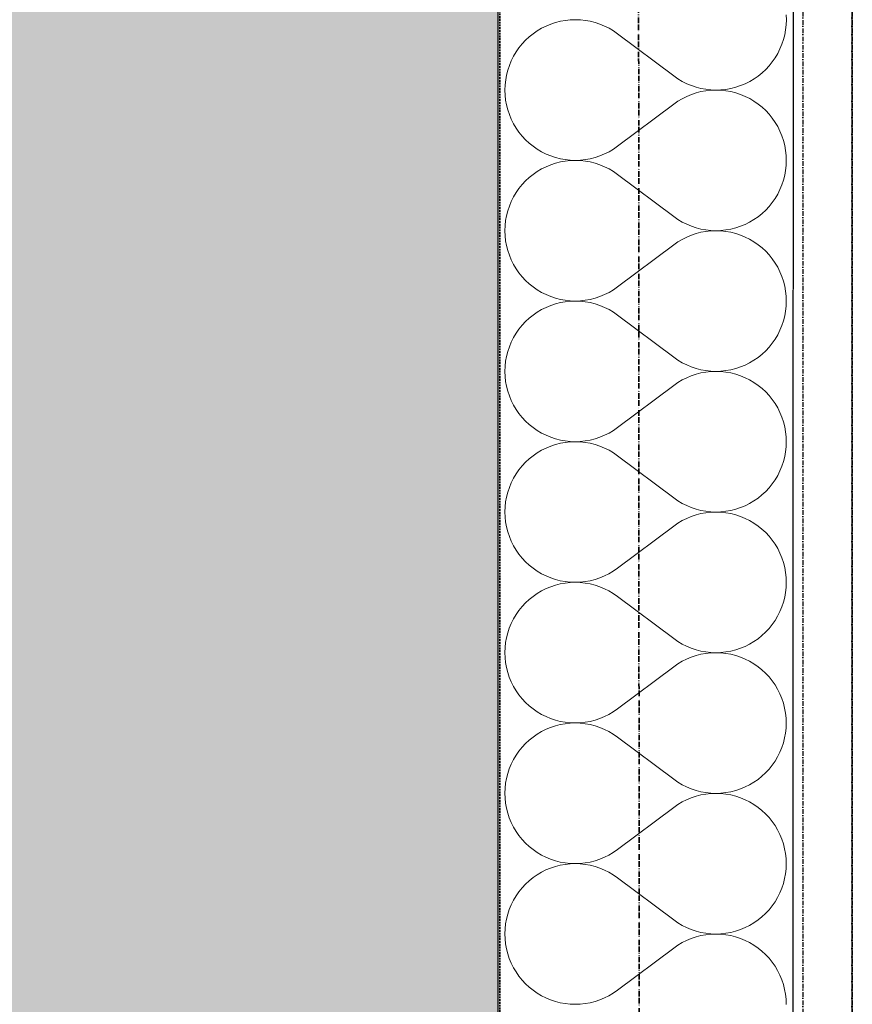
# Model space of a CAD drawing. Header units: millimetres. Extents: x -28761 to 4793, y -4271 to 20239.
# Tile 113 of 256: x -581 to -131, y 876 to 1410. Entities that reach past the tile are written whole.
import ezdxf

# ---------------------------------------------------------------- set-up
doc = ezdxf.new("R2010")
doc.units = ezdxf.units.MM
doc.header["$MEASUREMENT"] = 0
for name, pattern in [('Telekomunikacni vodic', [9.25, 3, -0.75, 3, -0.75, 0.125, -0.75, 0.125, -0.75]), ('Wipeout_Contour', [1000, 0, -1000]), ('Čerchovaná M', [4.5, 2.5, -0.85, 0.3, -0.85]), ('čárkovaná 3', [1.5, 1, -0.5])]:
    doc.linetypes.add(name, pattern=pattern)
for name, color, linetype in [('5._POHLED ZÁPADNÍ_1_Konstrukce - nenosné', 7, 'Continuous'), ('5._POHLED ZÁPADNÍ_1_Konstrukce - nosné', 7, 'Continuous'), ('5._POHLED ZÁPADNÍ_1_Nové_Konstrukce - nosné', 7, 'Continuous'), ('5._POHLED ZÁPADNÍ_1_Nové_Výplně – Řezové', 7, 'Continuous'), ('5._POHLED ZÁPADNÍ_1_TZB - elektroinstalace', 7, 'Continuous'), ('5._POHLED ZÁPADNÍ_1_Výplně – Řezové', 7, 'Continuous')]:
    doc.layers.add(name, color=color, linetype=linetype)

# ---------------------------------------------------------------- blocks, each defined once
blk = doc.blocks.new('*X12', base_point=(-30186.65, -6515.26))
at = {"layer": '5._POHLED ZÁPADNÍ_1_Nové_Výplně – Řezové', "color": 21, "linetype": 'Continuous', "lineweight": 20, "true_color": 0xffaaaa}
for p, q in [((-291.31, 1408.03), (-293.89, 1407.17)), ((-288.67, 1408.7), (-291.31, 1408.03)), ((-285.99, 1409.18), (-288.67, 1408.7)), ((-283.29, 1409.47), (-285.99, 1409.18)), ((-280.57, 1409.56), (-283.29, 1409.47)), ((-277.85, 1409.46), (-280.57, 1409.56)), ((-275.15, 1409.17), (-277.85, 1409.46)), ((-272.47, 1408.69), (-275.15, 1409.17)), ((-269.83, 1408.01), (-272.47, 1408.69)), ((-267.25, 1407.15), (-269.83, 1408.01)), ((-166.31, 1409.55), (-166.4, 1412.27)), ((-166.4, 1406.83), (-166.31, 1409.55)), ((-301.18, 1403.53), (-303.41, 1401.98)), ((-298.84, 1404.91), (-301.18, 1403.53)), ((-296.4, 1406.13), (-298.84, 1404.91)), ((-293.89, 1407.17), (-296.4, 1406.13)), ((-264.74, 1406.11), (-267.25, 1407.15)), ((-262.31, 1404.89), (-264.74, 1406.11)), ((-259.97, 1403.49), (-262.31, 1404.89)), ((-257.74, 1401.94), (-259.97, 1403.49)), ((-167.18, 1401.45), (-166.7, 1404.12)), ((-166.7, 1404.12), (-166.4, 1406.83)), ((-307.52, 1398.42), (-309.38, 1396.43)), ((-305.53, 1400.27), (-307.52, 1398.42)), ((-303.41, 1401.98), (-305.53, 1400.27)), ((-227.26, 1379.08), (-257.74, 1401.94)), ((-168.71, 1396.23), (-167.85, 1398.81)), ((-167.85, 1398.81), (-167.18, 1401.45)), ((-312.64, 1392.08), (-314.03, 1389.74)), ((-311.09, 1394.31), (-312.64, 1392.08)), ((-309.38, 1396.43), (-311.09, 1394.31)), ((-170.97, 1391.28), (-169.75, 1393.72)), ((-169.75, 1393.72), (-168.71, 1396.23)), ((-315.25, 1387.3), (-316.29, 1384.79)), ((-314.03, 1389.74), (-315.25, 1387.3)), ((-175.62, 1384.59), (-173.91, 1386.71)), ((-173.91, 1386.71), (-172.36, 1388.94)), ((-172.36, 1388.94), (-170.97, 1391.28)), ((-317.15, 1382.21), (-317.82, 1379.57)), ((-316.29, 1384.79), (-317.15, 1382.21)), ((-179.47, 1380.75), (-177.48, 1382.6)), ((-177.48, 1382.6), (-175.62, 1384.59)), ((-318.3, 1376.9), (-318.6, 1374.19)), ((-317.82, 1379.57), (-318.3, 1376.9)), ((-227.26, 1379.08), (-225.03, 1377.53)), ((-225.03, 1377.53), (-222.69, 1376.13)), ((-222.69, 1376.13), (-220.26, 1374.91)), ((-188.6, 1374.89), (-186.16, 1376.11)), ((-186.16, 1376.11), (-183.82, 1377.49)), ((-183.82, 1377.49), (-181.59, 1379.04)), ((-181.59, 1379.04), (-179.47, 1380.75)), ((-318.6, 1374.19), (-318.69, 1371.47)), ((-318.69, 1371.47), (-318.6, 1368.75)), ((-220.26, 1374.91), (-217.75, 1373.87)), ((-217.75, 1373.87), (-215.17, 1373.01)), ((-215.17, 1373.01), (-212.53, 1372.33)), ((-212.53, 1372.33), (-209.86, 1371.85)), ((-209.86, 1371.07), (-212.53, 1370.58)), ((-209.86, 1371.85), (-207.15, 1371.56)), ((-207.15, 1371.36), (-209.86, 1371.07)), ((-207.15, 1371.56), (-204.43, 1371.46)), ((-204.43, 1371.46), (-207.15, 1371.36)), ((-204.43, 1371.46), (-201.71, 1371.55)), ((-201.71, 1371.36), (-204.43, 1371.46)), ((-201.71, 1371.55), (-199.01, 1371.84)), ((-199.01, 1371.07), (-201.71, 1371.36)), ((-199.01, 1371.84), (-196.33, 1372.32)), ((-196.33, 1370.59), (-199.01, 1371.07)), ((-196.33, 1372.32), (-193.69, 1372.99)), ((-193.69, 1372.99), (-191.11, 1373.85)), ((-191.11, 1373.85), (-188.6, 1374.89)), ((-318.6, 1368.75), (-318.31, 1366.05)), ((-318.31, 1366.05), (-317.82, 1363.37)), ((-225.03, 1365.39), (-227.27, 1363.84)), ((-222.69, 1366.78), (-225.03, 1365.39)), ((-220.26, 1368), (-222.69, 1366.78)), ((-217.75, 1369.05), (-220.26, 1368)), ((-215.17, 1369.91), (-217.75, 1369.05)), ((-212.53, 1370.58), (-215.17, 1369.91)), ((-193.69, 1369.92), (-196.33, 1370.59)), ((-191.11, 1369.06), (-193.69, 1369.92)), ((-188.6, 1368.02), (-191.11, 1369.06)), ((-186.17, 1366.8), (-188.6, 1368.02)), ((-183.83, 1365.42), (-186.17, 1366.8)), ((-181.59, 1363.86), (-183.83, 1365.42)), ((-317.82, 1363.37), (-317.15, 1360.74)), ((-317.15, 1360.74), (-316.29, 1358.15)), ((-227.27, 1363.84), (-257.75, 1340.99)), ((-179.47, 1362.16), (-181.59, 1363.86)), ((-177.48, 1360.3), (-179.47, 1362.16)), ((-175.63, 1358.31), (-177.48, 1360.3)), ((-316.29, 1358.15), (-315.25, 1355.64)), ((-315.25, 1355.64), (-314.03, 1353.21)), ((-173.92, 1356.2), (-175.63, 1358.31)), ((-172.37, 1353.96), (-173.92, 1356.2)), ((-314.03, 1353.21), (-312.64, 1350.87)), ((-312.64, 1350.87), (-311.09, 1348.63)), ((-170.98, 1351.62), (-172.37, 1353.96)), ((-169.76, 1349.19), (-170.98, 1351.62)), ((-311.09, 1348.63), (-309.38, 1346.52)), ((-309.38, 1346.52), (-307.53, 1344.53)), ((-307.53, 1344.53), (-305.54, 1342.67)), ((-168.72, 1346.68), (-169.76, 1349.19)), ((-167.86, 1344.09), (-168.72, 1346.68)), ((-167.19, 1341.46), (-167.86, 1344.09)), ((-305.54, 1342.67), (-303.42, 1340.97)), ((-303.42, 1340.97), (-301.19, 1339.41)), ((-301.19, 1339.41), (-298.85, 1338.03)), ((-262.32, 1338.05), (-259.98, 1339.44)), ((-259.98, 1339.44), (-257.75, 1340.99)), ((-166.71, 1338.78), (-167.19, 1341.46)), ((-166.41, 1336.08), (-166.71, 1338.78)), ((-298.85, 1338.03), (-296.41, 1336.81)), ((-296.41, 1336.81), (-293.9, 1335.77)), ((-293.9, 1335.77), (-291.32, 1334.91)), ((-291.32, 1334.91), (-288.68, 1334.24)), ((-288.68, 1334.24), (-286, 1333.76)), ((-286, 1333.76), (-283.3, 1333.47)), ((-283.3, 1333.47), (-280.58, 1333.37)), ((-280.58, 1333.37), (-283.3, 1333.28)), ((-280.58, 1333.37), (-277.86, 1333.47)), ((-277.86, 1333.27), (-280.58, 1333.37)), ((-277.86, 1333.47), (-275.16, 1333.76)), ((-275.16, 1333.76), (-272.48, 1334.25)), ((-272.48, 1334.25), (-269.84, 1334.92)), ((-269.84, 1334.92), (-267.26, 1335.78)), ((-267.26, 1335.78), (-264.75, 1336.83)), ((-264.75, 1336.83), (-262.32, 1338.05)), ((-166.42, 1330.64), (-166.32, 1333.36)), ((-166.32, 1333.36), (-166.41, 1336.08)), ((-298.85, 1328.72), (-301.19, 1327.34)), ((-296.41, 1329.94), (-298.85, 1328.72)), ((-293.9, 1330.98), (-296.41, 1329.94)), ((-291.32, 1331.84), (-293.9, 1330.98)), ((-288.68, 1332.51), (-291.32, 1331.84)), ((-286, 1332.99), (-288.68, 1332.51)), ((-283.3, 1333.28), (-286, 1332.99)), ((-275.16, 1332.98), (-277.86, 1333.27)), ((-272.48, 1332.49), (-275.16, 1332.98)), ((-269.84, 1331.82), (-272.48, 1332.49)), ((-267.26, 1330.96), (-269.84, 1331.82)), ((-264.75, 1329.91), (-267.26, 1330.96)), ((-262.32, 1328.69), (-264.75, 1329.91)), ((-259.98, 1327.3), (-262.32, 1328.69)), ((-166.71, 1327.93), (-166.42, 1330.64)), ((-305.54, 1324.08), (-307.53, 1322.23)), ((-303.42, 1325.79), (-305.54, 1324.08)), ((-301.19, 1327.34), (-303.42, 1325.79)), ((-257.75, 1325.75), (-259.98, 1327.3)), ((-227.27, 1302.89), (-257.75, 1325.75)), ((-167.86, 1322.62), (-167.19, 1325.26)), ((-167.19, 1325.26), (-166.71, 1327.93)), ((-311.1, 1318.12), (-312.65, 1315.89)), ((-309.39, 1320.24), (-311.1, 1318.12)), ((-307.53, 1322.23), (-309.39, 1320.24)), ((-170.98, 1315.09), (-169.77, 1317.53)), ((-169.77, 1317.53), (-168.72, 1320.04)), ((-168.72, 1320.04), (-167.86, 1322.62)), ((-314.04, 1313.55), (-315.26, 1311.11)), ((-312.65, 1315.89), (-314.04, 1313.55)), ((-173.93, 1310.52), (-172.37, 1312.75)), ((-172.37, 1312.75), (-170.98, 1315.09)), ((-316.3, 1308.6), (-317.16, 1306.02)), ((-315.26, 1311.11), (-316.3, 1308.6)), ((-177.49, 1306.41), (-175.63, 1308.4)), ((-175.63, 1308.4), (-173.93, 1310.52)), ((-317.83, 1303.38), (-318.32, 1300.71)), ((-317.16, 1306.02), (-317.83, 1303.38)), ((-227.27, 1302.89), (-225.04, 1301.34)), ((-225.04, 1301.34), (-222.7, 1299.94)), ((-183.83, 1301.3), (-181.6, 1302.85)), ((-181.6, 1302.85), (-179.48, 1304.56)), ((-179.48, 1304.56), (-177.49, 1306.41)), ((-318.61, 1298), (-318.7, 1295.28)), ((-318.32, 1300.71), (-318.61, 1298)), ((-222.7, 1299.94), (-220.27, 1298.72)), ((-220.27, 1298.72), (-217.76, 1297.68)), ((-217.76, 1297.68), (-215.18, 1296.82)), ((-215.18, 1296.82), (-212.54, 1296.14)), ((-212.54, 1296.14), (-209.87, 1295.66)), ((-199.02, 1295.65), (-196.34, 1296.13)), ((-196.34, 1296.13), (-193.7, 1296.8)), ((-193.7, 1296.8), (-191.12, 1297.66)), ((-191.12, 1297.66), (-188.61, 1298.7)), ((-188.61, 1298.7), (-186.18, 1299.92)), ((-186.18, 1299.92), (-183.83, 1301.3)), ((-318.7, 1295.28), (-318.61, 1292.56)), ((-318.61, 1292.56), (-318.32, 1289.86)), ((-220.27, 1291.81), (-222.7, 1290.59)), ((-217.76, 1292.86), (-220.27, 1291.81)), ((-215.18, 1293.72), (-217.76, 1292.86)), ((-212.54, 1294.39), (-215.18, 1293.72)), ((-209.87, 1294.88), (-212.54, 1294.39)), ((-209.87, 1295.66), (-207.16, 1295.37)), ((-207.16, 1295.17), (-209.87, 1294.88)), ((-207.16, 1295.37), (-204.44, 1295.27)), ((-204.44, 1295.27), (-207.16, 1295.17)), ((-204.44, 1295.27), (-201.72, 1295.36)), ((-201.72, 1295.17), (-204.44, 1295.27)), ((-201.72, 1295.36), (-199.02, 1295.65)), ((-199.02, 1294.88), (-201.72, 1295.17)), ((-196.34, 1294.4), (-199.02, 1294.88)), ((-193.71, 1293.73), (-196.34, 1294.4)), ((-191.12, 1292.87), (-193.71, 1293.73)), ((-188.61, 1291.83), (-191.12, 1292.87)), ((-186.18, 1290.61), (-188.61, 1291.83)), ((-318.32, 1289.86), (-317.83, 1287.18)), ((-317.83, 1287.18), (-317.16, 1284.55)), ((-227.28, 1287.65), (-257.76, 1264.8)), ((-225.04, 1289.2), (-227.28, 1287.65)), ((-222.7, 1290.59), (-225.04, 1289.2)), ((-183.84, 1289.22), (-186.18, 1290.61)), ((-181.6, 1287.67), (-183.84, 1289.22)), ((-179.48, 1285.97), (-181.6, 1287.67)), ((-177.49, 1284.11), (-179.48, 1285.97)), ((-317.16, 1284.55), (-316.3, 1281.96)), ((-316.3, 1281.96), (-315.26, 1279.45)), ((-175.64, 1282.12), (-177.49, 1284.11)), ((-173.93, 1280), (-175.64, 1282.12)), ((-172.38, 1277.77), (-173.93, 1280)), ((-315.26, 1279.45), (-314.04, 1277.02)), ((-314.04, 1277.02), (-312.65, 1274.68)), ((-312.65, 1274.68), (-311.1, 1272.44)), ((-170.99, 1275.43), (-172.38, 1277.77)), ((-169.77, 1273), (-170.99, 1275.43)), ((-311.1, 1272.44), (-309.4, 1270.33)), ((-309.4, 1270.33), (-307.54, 1268.34)), ((-168.73, 1270.48), (-169.77, 1273)), ((-167.87, 1267.9), (-168.73, 1270.48)), ((-307.54, 1268.34), (-305.55, 1266.48)), ((-305.55, 1266.48), (-303.43, 1264.78)), ((-303.43, 1264.78), (-301.2, 1263.22)), ((-259.99, 1263.24), (-257.76, 1264.8)), ((-167.2, 1265.27), (-167.87, 1267.9)), ((-166.72, 1262.59), (-167.2, 1265.27)), ((-301.2, 1263.22), (-298.86, 1261.84)), ((-298.86, 1261.84), (-296.42, 1260.62)), ((-296.42, 1260.62), (-293.91, 1259.58)), ((-293.91, 1259.58), (-291.33, 1258.72)), ((-291.33, 1258.72), (-288.69, 1258.05)), ((-272.49, 1258.06), (-269.85, 1258.73)), ((-269.85, 1258.73), (-267.27, 1259.59)), ((-267.27, 1259.59), (-264.76, 1260.64)), ((-264.76, 1260.64), (-262.33, 1261.85)), ((-262.33, 1261.85), (-259.99, 1263.24)), ((-166.43, 1259.88), (-166.72, 1262.59)), ((-166.33, 1257.17), (-166.43, 1259.88)), ((-296.42, 1253.75), (-298.86, 1252.53)), ((-293.91, 1254.79), (-296.42, 1253.75)), ((-291.33, 1255.65), (-293.91, 1254.79)), ((-288.69, 1256.32), (-291.33, 1255.65)), ((-288.69, 1258.05), (-286.01, 1257.57)), ((-286.01, 1256.8), (-288.69, 1256.32)), ((-286.01, 1257.57), (-283.31, 1257.28)), ((-283.31, 1257.09), (-286.01, 1256.8)), ((-283.31, 1257.28), (-280.59, 1257.18)), ((-280.59, 1257.18), (-283.31, 1257.09)), ((-280.59, 1257.18), (-277.87, 1257.28)), ((-277.87, 1257.08), (-280.59, 1257.18)), ((-277.87, 1257.28), (-275.17, 1257.57)), ((-275.17, 1256.79), (-277.87, 1257.08)), ((-275.17, 1257.57), (-272.49, 1258.06)), ((-272.49, 1256.3), (-275.17, 1256.79)), ((-269.85, 1255.63), (-272.49, 1256.3)), ((-267.27, 1254.77), (-269.85, 1255.63)), ((-264.76, 1253.72), (-267.27, 1254.77)), ((-262.33, 1252.5), (-264.76, 1253.72)), ((-166.72, 1251.74), (-166.43, 1254.45)), ((-166.43, 1254.45), (-166.33, 1257.17)), ((-303.43, 1249.6), (-305.55, 1247.89)), ((-301.2, 1251.15), (-303.43, 1249.6)), ((-298.86, 1252.53), (-301.2, 1251.15)), ((-259.99, 1251.11), (-262.33, 1252.5)), ((-257.76, 1249.56), (-259.99, 1251.11)), ((-227.29, 1226.7), (-257.76, 1249.56)), ((-167.87, 1246.43), (-167.2, 1249.07)), ((-167.2, 1249.07), (-166.72, 1251.74)), ((-309.4, 1244.05), (-311.11, 1241.93)), ((-307.54, 1246.04), (-309.4, 1244.05)), ((-305.55, 1247.89), (-307.54, 1246.04)), ((-169.78, 1241.34), (-168.73, 1243.85)), ((-168.73, 1243.85), (-167.87, 1246.43)), ((-314.05, 1237.36), (-315.27, 1234.92)), ((-312.66, 1239.69), (-314.05, 1237.36)), ((-311.11, 1241.93), (-312.66, 1239.69)), ((-172.38, 1236.56), (-170.99, 1238.9)), ((-170.99, 1238.9), (-169.78, 1241.34)), ((-316.31, 1232.41), (-317.17, 1229.83)), ((-315.27, 1234.92), (-316.31, 1232.41)), ((-177.5, 1230.22), (-175.64, 1232.21)), ((-175.64, 1232.21), (-173.94, 1234.33)), ((-173.94, 1234.33), (-172.38, 1236.56)), ((-317.84, 1227.19), (-318.33, 1224.52)), ((-317.17, 1229.83), (-317.84, 1227.19)), ((-227.29, 1226.7), (-225.05, 1225.14)), ((-181.61, 1226.66), (-179.49, 1228.37)), ((-179.49, 1228.37), (-177.5, 1230.22)), ((-318.62, 1221.81), (-318.71, 1219.09)), ((-318.33, 1224.52), (-318.62, 1221.81)), ((-225.05, 1225.14), (-222.71, 1223.75)), ((-222.71, 1223.75), (-220.28, 1222.53)), ((-220.28, 1222.53), (-217.77, 1221.49)), ((-217.77, 1221.49), (-215.19, 1220.63)), ((-193.72, 1220.61), (-191.13, 1221.47)), ((-191.13, 1221.47), (-188.62, 1222.51)), ((-188.62, 1222.51), (-186.19, 1223.73)), ((-186.19, 1223.73), (-183.85, 1225.11)), ((-183.85, 1225.11), (-181.61, 1226.66)), ((-318.71, 1219.09), (-318.62, 1216.37)), ((-318.62, 1216.37), (-318.33, 1213.67)), ((-217.77, 1216.67), (-220.28, 1215.62)), ((-215.19, 1217.53), (-217.77, 1216.67)), ((-215.19, 1220.63), (-212.55, 1219.95)), ((-212.55, 1218.2), (-215.19, 1217.53)), ((-212.55, 1219.95), (-209.88, 1219.47)), ((-209.88, 1218.69), (-212.55, 1218.2)), ((-209.88, 1219.47), (-207.17, 1219.18)), ((-207.17, 1218.98), (-209.88, 1218.69)), ((-207.17, 1219.18), (-204.45, 1219.08)), ((-204.45, 1219.08), (-207.17, 1218.98)), ((-204.45, 1219.08), (-201.73, 1219.17)), ((-201.73, 1218.98), (-204.45, 1219.08)), ((-201.73, 1219.17), (-199.03, 1219.46)), ((-199.03, 1218.69), (-201.73, 1218.98)), ((-199.03, 1219.46), (-196.35, 1219.94)), ((-196.35, 1218.21), (-199.03, 1218.69)), ((-196.35, 1219.94), (-193.72, 1220.61)), ((-193.72, 1217.54), (-196.35, 1218.21)), ((-191.13, 1216.68), (-193.72, 1217.54)), ((-188.62, 1215.64), (-191.13, 1216.68)), ((-318.33, 1213.67), (-317.84, 1210.99)), ((-317.84, 1210.99), (-317.17, 1208.35)), ((-227.29, 1211.46), (-257.77, 1188.61)), ((-225.05, 1213.01), (-227.29, 1211.46)), ((-222.71, 1214.4), (-225.05, 1213.01)), ((-220.28, 1215.62), (-222.71, 1214.4)), ((-186.19, 1214.42), (-188.62, 1215.64)), ((-183.85, 1213.03), (-186.19, 1214.42)), ((-181.61, 1211.48), (-183.85, 1213.03)), ((-179.49, 1209.78), (-181.61, 1211.48)), ((-317.17, 1208.35), (-316.31, 1205.77)), ((-316.31, 1205.77), (-315.27, 1203.26)), ((-177.5, 1207.92), (-179.49, 1209.78)), ((-175.65, 1205.93), (-177.5, 1207.92)), ((-173.94, 1203.81), (-175.65, 1205.93)), ((-315.27, 1203.26), (-314.05, 1200.83)), ((-314.05, 1200.83), (-312.67, 1198.49)), ((-172.39, 1201.58), (-173.94, 1203.81)), ((-171, 1199.24), (-172.39, 1201.58)), ((-312.67, 1198.49), (-311.11, 1196.25)), ((-311.11, 1196.25), (-309.41, 1194.14)), ((-169.78, 1196.81), (-171, 1199.24)), ((-168.74, 1194.29), (-169.78, 1196.81)), ((-309.41, 1194.14), (-307.55, 1192.14)), ((-307.55, 1192.14), (-305.56, 1190.29)), ((-305.56, 1190.29), (-303.44, 1188.58)), ((-167.88, 1191.71), (-168.74, 1194.29)), ((-167.21, 1189.08), (-167.88, 1191.71)), ((-303.44, 1188.58), (-301.21, 1187.03)), ((-301.21, 1187.03), (-298.87, 1185.65)), ((-298.87, 1185.65), (-296.43, 1184.43)), ((-296.43, 1184.43), (-293.92, 1183.39)), ((-267.28, 1183.4), (-264.77, 1184.44)), ((-264.77, 1184.44), (-262.34, 1185.66)), ((-262.34, 1185.66), (-260, 1187.05)), ((-260, 1187.05), (-257.77, 1188.61)), ((-166.73, 1186.4), (-167.21, 1189.08)), ((-166.44, 1183.69), (-166.73, 1186.4)), ((-293.92, 1183.39), (-291.34, 1182.53)), ((-291.34, 1179.46), (-293.92, 1178.6)), ((-291.34, 1182.53), (-288.7, 1181.86)), ((-288.7, 1180.13), (-291.34, 1179.46)), ((-288.7, 1181.86), (-286.02, 1181.38)), ((-286.02, 1180.61), (-288.7, 1180.13)), ((-286.02, 1181.38), (-283.32, 1181.09)), ((-283.32, 1180.9), (-286.02, 1180.61)), ((-283.32, 1181.09), (-280.6, 1180.99)), ((-280.6, 1180.99), (-283.32, 1180.9)), ((-280.6, 1180.99), (-277.88, 1181.09)), ((-277.88, 1180.89), (-280.6, 1180.99)), ((-277.88, 1181.09), (-275.18, 1181.38)), ((-275.18, 1180.6), (-277.88, 1180.89)), ((-275.18, 1181.38), (-272.5, 1181.87)), ((-272.5, 1180.11), (-275.18, 1180.6)), ((-272.5, 1181.87), (-269.86, 1182.54)), ((-269.86, 1179.44), (-272.5, 1180.11)), ((-269.86, 1182.54), (-267.28, 1183.4)), ((-267.28, 1178.58), (-269.86, 1179.44)), ((-166.34, 1180.98), (-166.44, 1183.69)), ((-166.44, 1178.26), (-166.34, 1180.98)), ((-303.44, 1173.4), (-305.56, 1171.7)), ((-301.21, 1174.96), (-303.44, 1173.4)), ((-298.87, 1176.34), (-301.21, 1174.96)), ((-296.43, 1177.56), (-298.87, 1176.34)), ((-293.92, 1178.6), (-296.43, 1177.56)), ((-264.77, 1177.53), (-267.28, 1178.58)), ((-262.34, 1176.31), (-264.77, 1177.53)), ((-260, 1174.92), (-262.34, 1176.31)), ((-257.77, 1173.37), (-260, 1174.92)), ((-227.3, 1150.51), (-257.77, 1173.37)), ((-167.21, 1172.87), (-166.73, 1175.55)), ((-166.73, 1175.55), (-166.44, 1178.26)), ((-307.56, 1169.85), (-309.41, 1167.86)), ((-305.56, 1171.7), (-307.56, 1169.85)), ((-168.74, 1167.66), (-167.88, 1170.24)), ((-167.88, 1170.24), (-167.21, 1172.87)), ((-312.67, 1163.5), (-314.06, 1161.16)), ((-311.12, 1165.74), (-312.67, 1163.5)), ((-309.41, 1167.86), (-311.12, 1165.74)), ((-172.39, 1160.37), (-171.01, 1162.71)), ((-171.01, 1162.71), (-169.79, 1165.14)), ((-169.79, 1165.14), (-168.74, 1167.66)), ((-315.28, 1158.73), (-316.32, 1156.22)), ((-314.06, 1161.16), (-315.28, 1158.73)), ((-175.65, 1156.02), (-173.95, 1158.14)), ((-173.95, 1158.14), (-172.39, 1160.37)), ((-317.18, 1153.64), (-317.85, 1151)), ((-316.32, 1156.22), (-317.18, 1153.64)), ((-181.62, 1150.47), (-179.5, 1152.18)), ((-179.5, 1152.18), (-177.51, 1154.03)), ((-177.51, 1154.03), (-175.65, 1156.02)), ((-318.34, 1148.33), (-318.63, 1145.62)), ((-317.85, 1151), (-318.34, 1148.33)), ((-227.3, 1150.51), (-225.06, 1148.95)), ((-225.06, 1148.95), (-222.72, 1147.56)), ((-222.72, 1147.56), (-220.29, 1146.34)), ((-188.63, 1146.32), (-186.2, 1147.54)), ((-186.2, 1147.54), (-183.86, 1148.92)), ((-183.86, 1148.92), (-181.62, 1150.47)), ((-318.63, 1145.62), (-318.73, 1142.9)), ((-318.73, 1142.9), (-318.63, 1140.18)), ((-220.29, 1146.34), (-217.78, 1145.3)), ((-217.78, 1145.3), (-215.2, 1144.44)), ((-215.2, 1141.34), (-217.78, 1140.48)), ((-215.2, 1144.44), (-212.56, 1143.76)), ((-212.56, 1142.01), (-215.2, 1141.34)), ((-212.56, 1143.76), (-209.89, 1143.28)), ((-209.89, 1142.49), (-212.56, 1142.01)), ((-209.89, 1143.28), (-207.18, 1142.98)), ((-207.18, 1142.79), (-209.89, 1142.49)), ((-207.18, 1142.98), (-204.46, 1142.89)), ((-204.46, 1142.89), (-207.18, 1142.79)), ((-204.46, 1142.89), (-201.75, 1142.98)), ((-201.75, 1142.79), (-204.46, 1142.89)), ((-201.75, 1142.98), (-199.04, 1143.27)), ((-199.04, 1142.5), (-201.75, 1142.79)), ((-199.04, 1143.27), (-196.36, 1143.75)), ((-196.36, 1142.02), (-199.04, 1142.5)), ((-196.36, 1143.75), (-193.73, 1144.42)), ((-193.73, 1141.35), (-196.36, 1142.02)), ((-193.73, 1144.42), (-191.14, 1145.28)), ((-191.14, 1140.49), (-193.73, 1141.35)), ((-191.14, 1145.28), (-188.63, 1146.32)), ((-318.63, 1140.18), (-318.34, 1137.48)), ((-318.34, 1137.48), (-317.86, 1134.8)), ((-225.06, 1136.82), (-227.3, 1135.27)), ((-222.73, 1138.21), (-225.06, 1136.82)), ((-220.29, 1139.43), (-222.73, 1138.21)), ((-217.78, 1140.48), (-220.29, 1139.43)), ((-188.63, 1139.45), (-191.14, 1140.49)), ((-186.2, 1138.23), (-188.63, 1139.45)), ((-183.86, 1136.84), (-186.2, 1138.23)), ((-181.62, 1135.29), (-183.86, 1136.84)), ((-317.86, 1134.8), (-317.18, 1132.16)), ((-317.18, 1132.16), (-316.32, 1129.58)), ((-227.3, 1135.27), (-257.78, 1112.42)), ((-179.5, 1133.59), (-181.62, 1135.29)), ((-177.51, 1131.73), (-179.5, 1133.59)), ((-175.66, 1129.74), (-177.51, 1131.73)), ((-316.32, 1129.58), (-315.28, 1127.07)), ((-315.28, 1127.07), (-314.06, 1124.64)), ((-173.95, 1127.62), (-175.66, 1129.74)), ((-172.4, 1125.39), (-173.95, 1127.62)), ((-171.01, 1123.05), (-172.4, 1125.39)), ((-314.06, 1124.64), (-312.68, 1122.3)), ((-312.68, 1122.3), (-311.12, 1120.06)), ((-311.12, 1120.06), (-309.42, 1117.94)), ((-169.79, 1120.62), (-171.01, 1123.05)), ((-168.75, 1118.1), (-169.79, 1120.62)), ((-309.42, 1117.94), (-307.56, 1115.95)), ((-307.56, 1115.95), (-305.57, 1114.1)), ((-167.89, 1115.52), (-168.75, 1118.1)), ((-167.22, 1112.89), (-167.89, 1115.52)), ((-305.57, 1114.1), (-303.45, 1112.39)), ((-303.45, 1112.39), (-301.22, 1110.84)), ((-301.22, 1110.84), (-298.88, 1109.46)), ((-298.88, 1109.46), (-296.44, 1108.24)), ((-264.78, 1108.25), (-262.35, 1109.47)), ((-262.35, 1109.47), (-260.01, 1110.86)), ((-260.01, 1110.86), (-257.78, 1112.42)), ((-166.74, 1110.21), (-167.22, 1112.89)), ((-166.45, 1107.5), (-166.74, 1110.21)), ((-296.44, 1108.24), (-293.93, 1107.2)), ((-293.93, 1107.2), (-291.35, 1106.34)), ((-291.35, 1106.34), (-288.71, 1105.67)), ((-288.71, 1105.67), (-286.03, 1105.19)), ((-286.04, 1104.42), (-288.71, 1103.94)), ((-283.33, 1104.71), (-286.04, 1104.42)), ((-286.03, 1105.19), (-283.33, 1104.9)), ((-283.33, 1104.9), (-280.61, 1104.8)), ((-280.61, 1104.8), (-283.33, 1104.71)), ((-280.61, 1104.8), (-277.89, 1104.9)), ((-277.89, 1104.7), (-280.61, 1104.8)), ((-277.89, 1104.9), (-275.19, 1105.19)), ((-275.19, 1104.41), (-277.89, 1104.7)), ((-275.19, 1105.19), (-272.51, 1105.68)), ((-272.51, 1103.92), (-275.19, 1104.41)), ((-272.51, 1105.68), (-269.87, 1106.35)), ((-269.87, 1106.35), (-267.29, 1107.21)), ((-267.29, 1107.21), (-264.78, 1108.25)), ((-166.35, 1104.79), (-166.45, 1107.5)), ((-166.45, 1102.07), (-166.35, 1104.79)), ((-301.22, 1098.76), (-303.45, 1097.21)), ((-298.88, 1100.15), (-301.22, 1098.76)), ((-296.45, 1101.37), (-298.88, 1100.15)), ((-293.93, 1102.41), (-296.45, 1101.37)), ((-291.35, 1103.27), (-293.93, 1102.41)), ((-288.71, 1103.94), (-291.35, 1103.27)), ((-269.88, 1103.25), (-272.51, 1103.92)), ((-267.29, 1102.39), (-269.88, 1103.25)), ((-264.78, 1101.34), (-267.29, 1102.39)), ((-262.35, 1100.12), (-264.78, 1101.34)), ((-260.01, 1098.73), (-262.35, 1100.12)), ((-257.78, 1097.18), (-260.01, 1098.73)), ((-167.22, 1096.68), (-166.74, 1099.36)), ((-166.74, 1099.36), (-166.45, 1102.07)), ((-307.57, 1093.66), (-309.42, 1091.67)), ((-305.57, 1095.51), (-307.57, 1093.66)), ((-303.45, 1097.21), (-305.57, 1095.51)), ((-227.31, 1074.32), (-257.78, 1097.18)), ((-168.76, 1091.47), (-167.9, 1094.05)), ((-167.9, 1094.05), (-167.22, 1096.68)), ((-311.13, 1089.55), (-312.68, 1087.31)), ((-309.42, 1091.67), (-311.13, 1089.55)), ((-171.02, 1086.52), (-169.8, 1088.95)), ((-169.8, 1088.95), (-168.76, 1091.47)), ((-314.07, 1084.97), (-315.29, 1082.54)), ((-312.68, 1087.31), (-314.07, 1084.97)), ((-173.96, 1081.95), (-172.4, 1084.18)), ((-172.4, 1084.18), (-171.02, 1086.52)), ((-317.19, 1077.45), (-317.86, 1074.81)), ((-316.33, 1080.03), (-317.19, 1077.45)), ((-315.29, 1082.54), (-316.33, 1080.03)), ((-179.51, 1075.99), (-177.52, 1077.84)), ((-177.52, 1077.84), (-175.67, 1079.83)), ((-175.67, 1079.83), (-173.96, 1081.95)), ((-318.35, 1072.13), (-318.64, 1069.43)), ((-317.86, 1074.81), (-318.35, 1072.13)), ((-227.31, 1074.32), (-225.07, 1072.76)), ((-225.07, 1072.76), (-222.73, 1071.37)), ((-186.21, 1071.34), (-183.87, 1072.73)), ((-183.87, 1072.73), (-181.63, 1074.28)), ((-181.63, 1074.28), (-179.51, 1075.99)), ((-318.64, 1069.43), (-318.74, 1066.71)), ((-318.74, 1066.71), (-318.64, 1063.99)), ((-222.73, 1071.37), (-220.3, 1070.15)), ((-220.3, 1070.15), (-217.79, 1069.11)), ((-217.79, 1069.11), (-215.21, 1068.25)), ((-215.21, 1068.25), (-212.57, 1067.57)), ((-212.57, 1067.57), (-209.9, 1067.09)), ((-209.9, 1067.09), (-207.19, 1066.79)), ((-207.19, 1066.79), (-204.47, 1066.7)), ((-204.47, 1066.7), (-207.19, 1066.6)), ((-204.47, 1066.7), (-201.76, 1066.79)), ((-201.76, 1066.6), (-204.47, 1066.7)), ((-201.76, 1066.79), (-199.05, 1067.08)), ((-199.05, 1067.08), (-196.37, 1067.56)), ((-196.37, 1067.56), (-193.74, 1068.23)), ((-193.74, 1068.23), (-191.15, 1069.09)), ((-191.15, 1069.09), (-188.64, 1070.13)), ((-188.64, 1070.13), (-186.21, 1071.34)), ((-318.64, 1063.99), (-318.35, 1061.29)), ((-222.74, 1062.02), (-225.07, 1060.63)), ((-220.3, 1063.24), (-222.74, 1062.02)), ((-217.79, 1064.28), (-220.3, 1063.24)), ((-215.21, 1065.15), (-217.79, 1064.28)), ((-212.58, 1065.82), (-215.21, 1065.15)), ((-209.9, 1066.3), (-212.58, 1065.82)), ((-207.19, 1066.6), (-209.9, 1066.3)), ((-199.05, 1066.31), (-201.76, 1066.6)), ((-196.37, 1065.83), (-199.05, 1066.31)), ((-193.74, 1065.16), (-196.37, 1065.83)), ((-191.16, 1064.3), (-193.74, 1065.16)), ((-188.64, 1063.26), (-191.16, 1064.3)), ((-186.21, 1062.04), (-188.64, 1063.26)), ((-183.87, 1060.65), (-186.21, 1062.04)), ((-318.35, 1061.29), (-317.87, 1058.61)), ((-317.87, 1058.61), (-317.19, 1055.97)), ((-227.31, 1059.08), (-257.79, 1036.23)), ((-225.07, 1060.63), (-227.31, 1059.08)), ((-181.63, 1059.1), (-183.87, 1060.65)), ((-179.51, 1057.4), (-181.63, 1059.1)), ((-177.52, 1055.54), (-179.51, 1057.4)), ((-317.19, 1055.97), (-316.33, 1053.39)), ((-316.33, 1053.39), (-315.29, 1050.88)), ((-315.29, 1050.88), (-314.07, 1048.45)), ((-175.67, 1053.55), (-177.52, 1055.54)), ((-173.96, 1051.43), (-175.67, 1053.55)), ((-172.41, 1049.2), (-173.96, 1051.43)), ((-314.07, 1048.45), (-312.69, 1046.11)), ((-312.69, 1046.11), (-311.13, 1043.87)), ((-171.02, 1046.86), (-172.41, 1049.2)), ((-169.8, 1044.43), (-171.02, 1046.86)), ((-311.13, 1043.87), (-309.43, 1041.75)), ((-309.43, 1041.75), (-307.57, 1039.76)), ((-168.76, 1041.91), (-169.8, 1044.43)), ((-167.9, 1039.33), (-168.76, 1041.91)), ((-307.57, 1039.76), (-305.58, 1037.91)), ((-305.58, 1037.91), (-303.46, 1036.2)), ((-303.46, 1036.2), (-301.23, 1034.65)), ((-262.36, 1033.28), (-260.02, 1034.67)), ((-260.02, 1034.67), (-257.79, 1036.23)), ((-167.23, 1036.7), (-167.9, 1039.33)), ((-166.75, 1034.02), (-167.23, 1036.7)), ((-301.23, 1034.65), (-298.89, 1033.27)), ((-298.89, 1033.27), (-296.45, 1032.05)), ((-296.45, 1032.05), (-293.94, 1031.01)), ((-293.94, 1031.01), (-291.36, 1030.15)), ((-291.36, 1030.15), (-288.72, 1029.48)), ((-288.72, 1029.48), (-286.05, 1029)), ((-275.2, 1029), (-272.52, 1029.49)), ((-272.52, 1029.49), (-269.89, 1030.16)), ((-269.89, 1030.16), (-267.3, 1031.02)), ((-267.3, 1031.02), (-264.79, 1032.06)), ((-264.79, 1032.06), (-262.36, 1033.28)), ((-166.46, 1031.31), (-166.75, 1034.02)), ((-166.36, 1028.59), (-166.46, 1031.31)), ((-296.46, 1025.18), (-298.89, 1023.96)), ((-293.94, 1026.22), (-296.46, 1025.18)), ((-291.36, 1027.07), (-293.94, 1026.22)), ((-288.72, 1027.75), (-291.36, 1027.07)), ((-286.05, 1028.23), (-288.72, 1027.75)), ((-286.05, 1029), (-283.34, 1028.71)), ((-283.34, 1028.52), (-286.05, 1028.23)), ((-283.34, 1028.71), (-280.62, 1028.61)), ((-280.62, 1028.61), (-283.34, 1028.52)), ((-280.62, 1028.61), (-277.9, 1028.71)), ((-277.9, 1028.51), (-280.62, 1028.61)), ((-277.9, 1028.71), (-275.2, 1029)), ((-275.2, 1028.22), (-277.9, 1028.51)), ((-272.52, 1027.73), (-275.2, 1028.22)), ((-269.89, 1027.06), (-272.52, 1027.73)), ((-267.31, 1026.2), (-269.89, 1027.06)), ((-264.79, 1025.15), (-267.31, 1026.2)), ((-262.36, 1023.93), (-264.79, 1025.15)), ((-166.75, 1023.17), (-166.46, 1025.88)), ((-166.46, 1025.88), (-166.36, 1028.59)), ((-305.58, 1019.32), (-307.58, 1017.47)), ((-303.47, 1021.02), (-305.58, 1019.32)), ((-301.23, 1022.57), (-303.47, 1021.02)), ((-298.89, 1023.96), (-301.23, 1022.57)), ((-260.02, 1022.54), (-262.36, 1023.93)), ((-257.79, 1020.99), (-260.02, 1022.54)), ((-227.32, 998.13), (-257.79, 1020.99)), ((-167.91, 1017.86), (-167.23, 1020.49)), ((-167.23, 1020.49), (-166.75, 1023.17)), ((-311.14, 1013.36), (-312.69, 1011.12)), ((-309.43, 1015.47), (-311.14, 1013.36)), ((-307.58, 1017.47), (-309.43, 1015.47)), ((-169.81, 1012.76), (-168.77, 1015.28)), ((-168.77, 1015.28), (-167.91, 1017.86)), ((-314.08, 1008.78), (-315.3, 1006.35)), ((-312.69, 1011.12), (-314.08, 1008.78)), ((-172.42, 1007.99), (-171.03, 1010.33)), ((-171.03, 1010.33), (-169.81, 1012.76)), ((-316.34, 1003.84), (-317.2, 1001.26)), ((-315.3, 1006.35), (-316.34, 1003.84)), ((-177.53, 1001.65), (-175.68, 1003.64)), ((-175.68, 1003.64), (-173.97, 1005.76)), ((-173.97, 1005.76), (-172.42, 1007.99)), ((-317.87, 998.62), (-318.36, 995.94)), ((-317.2, 1001.26), (-317.87, 998.62)), ((-227.32, 998.13), (-225.08, 996.57)), ((-183.88, 996.54), (-181.64, 998.09)), ((-181.64, 998.09), (-179.52, 999.8)), ((-179.52, 999.8), (-177.53, 1001.65)), ((-318.65, 993.24), (-318.75, 990.52)), ((-318.36, 995.94), (-318.65, 993.24)), ((-225.08, 996.57), (-222.75, 995.18)), ((-222.75, 995.18), (-220.31, 993.96)), ((-220.31, 993.96), (-217.8, 992.92)), ((-217.8, 992.92), (-215.22, 992.06)), ((-215.22, 992.06), (-212.59, 991.38)), ((-196.38, 991.37), (-193.75, 992.04)), ((-193.75, 992.04), (-191.17, 992.9)), ((-191.17, 992.9), (-188.65, 993.94)), ((-188.65, 993.94), (-186.22, 995.15)), ((-186.22, 995.15), (-183.88, 996.54)), ((-318.75, 990.52), (-318.65, 987.8)), ((-318.65, 987.8), (-318.36, 985.1)), ((-220.31, 987.05), (-222.75, 985.83)), ((-217.8, 988.09), (-220.31, 987.05)), ((-215.22, 988.95), (-217.8, 988.09)), ((-212.59, 989.63), (-215.22, 988.95)), ((-212.59, 991.38), (-209.91, 990.9)), ((-209.91, 990.11), (-212.59, 989.63)), ((-209.91, 990.9), (-207.2, 990.6)), ((-207.2, 990.41), (-209.91, 990.11)), ((-207.2, 990.6), (-204.49, 990.5)), ((-204.49, 990.5), (-207.2, 990.41)), ((-204.49, 990.5), (-201.77, 990.6)), ((-201.77, 990.41), (-204.49, 990.5)), ((-201.77, 990.6), (-199.06, 990.89)), ((-199.06, 990.12), (-201.77, 990.41)), ((-199.06, 990.89), (-196.38, 991.37)), ((-196.38, 989.64), (-199.06, 990.12)), ((-193.75, 988.97), (-196.38, 989.64)), ((-191.17, 988.11), (-193.75, 988.97)), ((-188.65, 987.07), (-191.17, 988.11)), ((-186.22, 985.85), (-188.65, 987.07)), ((-318.36, 985.1), (-317.88, 982.42)), ((-317.88, 982.42), (-317.2, 979.78)), ((-227.32, 982.89), (-257.8, 960.04)), ((-225.09, 984.44), (-227.32, 982.89)), ((-222.75, 985.83), (-225.09, 984.44)), ((-183.88, 984.46), (-186.22, 985.85)), ((-181.64, 982.91), (-183.88, 984.46)), ((-179.53, 981.21), (-181.64, 982.91)), ((-317.2, 979.78), (-316.34, 977.2)), ((-316.34, 977.2), (-315.3, 974.69)), ((-177.53, 979.35), (-179.53, 981.21)), ((-175.68, 977.36), (-177.53, 979.35)), ((-173.97, 975.24), (-175.68, 977.36)), ((-315.3, 974.69), (-314.09, 972.26)), ((-314.09, 972.26), (-312.7, 969.92)), ((-172.42, 973.01), (-173.97, 975.24)), ((-171.03, 970.67), (-172.42, 973.01)), ((-169.81, 968.24), (-171.03, 970.67)), ((-312.7, 969.92), (-311.15, 967.68)), ((-311.15, 967.68), (-309.44, 965.56)), ((-309.44, 965.56), (-307.58, 963.57)), ((-168.77, 965.72), (-169.81, 968.24)), ((-167.91, 963.14), (-168.77, 965.72)), ((-307.58, 963.57), (-305.59, 961.72)), ((-305.59, 961.72), (-303.47, 960.01)), ((-303.47, 960.01), (-301.24, 958.46)), ((-260.03, 958.48), (-257.8, 960.04)), ((-167.24, 960.51), (-167.91, 963.14)), ((-166.76, 957.83), (-167.24, 960.51)), ((-301.24, 958.46), (-298.9, 957.07)), ((-298.9, 957.07), (-296.47, 955.86)), ((-296.47, 955.86), (-293.95, 954.82)), ((-293.95, 954.82), (-291.37, 953.96)), ((-269.9, 953.97), (-267.32, 954.83)), ((-267.32, 954.83), (-264.8, 955.87)), ((-264.8, 955.87), (-262.37, 957.09)), ((-262.37, 957.09), (-260.03, 958.48)), ((-166.47, 955.12), (-166.76, 957.83)), ((-166.37, 952.4), (-166.47, 955.12)), ((-293.95, 950.03), (-296.47, 948.99)), ((-291.37, 950.88), (-293.95, 950.03)), ((-291.37, 953.96), (-288.73, 953.29)), ((-288.73, 951.56), (-291.37, 950.88)), ((-288.73, 953.29), (-286.06, 952.81)), ((-286.06, 952.04), (-288.73, 951.56)), ((-286.06, 952.81), (-283.35, 952.52)), ((-283.35, 952.33), (-286.06, 952.04)), ((-283.35, 952.52), (-280.63, 952.42)), ((-280.63, 952.42), (-283.35, 952.33)), ((-280.63, 952.42), (-277.91, 952.52)), ((-277.91, 952.32), (-280.63, 952.42)), ((-277.91, 952.52), (-275.21, 952.81)), ((-275.21, 952.03), (-277.91, 952.32)), ((-275.21, 952.81), (-272.53, 953.3)), ((-272.53, 951.54), (-275.21, 952.03)), ((-272.53, 953.3), (-269.9, 953.97)), ((-269.9, 950.87), (-272.53, 951.54)), ((-267.32, 950.01), (-269.9, 950.87)), ((-264.8, 948.96), (-267.32, 950.01)), ((-166.76, 946.98), (-166.47, 949.69)), ((-166.47, 949.69), (-166.37, 952.4)), ((-303.48, 944.83), (-305.59, 943.13)), ((-301.24, 946.38), (-303.48, 944.83)), ((-298.9, 947.77), (-301.24, 946.38)), ((-296.47, 948.99), (-298.9, 947.77)), ((-262.37, 947.74), (-264.8, 948.96)), ((-260.03, 946.35), (-262.37, 947.74)), ((-257.8, 944.8), (-260.03, 946.35)), ((-227.33, 921.94), (-257.8, 944.8)), ((-167.92, 941.67), (-167.24, 944.3)), ((-167.24, 944.3), (-166.76, 946.98)), ((-309.44, 939.28), (-311.15, 937.17)), ((-307.59, 941.27), (-309.44, 939.28)), ((-305.59, 943.13), (-307.59, 941.27)), ((-169.82, 936.57), (-168.78, 939.09)), ((-168.78, 939.09), (-167.92, 941.67)), ((-312.7, 934.93), (-314.09, 932.59)), ((-311.15, 937.17), (-312.7, 934.93)), ((-172.43, 931.8), (-171.04, 934.14)), ((-171.04, 934.14), (-169.82, 936.57)), ((-315.31, 930.16), (-316.35, 927.65)), ((-314.09, 932.59), (-315.31, 930.16)), ((-175.69, 927.45), (-173.98, 929.57)), ((-173.98, 929.57), (-172.43, 931.8)), ((-317.21, 925.07), (-317.88, 922.43)), ((-316.35, 927.65), (-317.21, 925.07)), ((-181.65, 921.9), (-179.53, 923.61)), ((-179.53, 923.61), (-177.54, 925.46)), ((-177.54, 925.46), (-175.69, 927.45)), ((-318.37, 919.75), (-318.66, 917.05)), ((-317.88, 922.43), (-318.37, 919.75)), ((-227.33, 921.94), (-225.09, 920.38)), ((-225.09, 920.38), (-222.76, 918.99)), ((-222.76, 918.99), (-220.32, 917.77)), ((-220.32, 917.77), (-217.81, 916.73)), ((-191.18, 916.71), (-188.66, 917.75)), ((-188.66, 917.75), (-186.23, 918.96)), ((-186.23, 918.96), (-183.89, 920.35)), ((-183.89, 920.35), (-181.65, 921.9)), ((-318.66, 917.05), (-318.76, 914.33)), ((-318.76, 914.33), (-318.66, 911.61)), ((-217.81, 916.73), (-215.23, 915.87)), ((-215.23, 912.76), (-217.81, 911.9)), ((-215.23, 915.87), (-212.6, 915.19)), ((-212.6, 913.44), (-215.23, 912.76)), ((-212.6, 915.19), (-209.92, 914.71)), ((-209.92, 913.92), (-212.6, 913.44)), ((-209.92, 914.71), (-207.21, 914.41)), ((-207.21, 914.22), (-209.92, 913.92)), ((-207.21, 914.41), (-204.5, 914.31)), ((-204.5, 914.31), (-207.21, 914.22)), ((-204.5, 914.31), (-201.78, 914.41)), ((-201.78, 914.22), (-204.5, 914.31)), ((-201.78, 914.41), (-199.07, 914.7)), ((-199.07, 913.93), (-201.78, 914.22)), ((-199.07, 914.7), (-196.39, 915.18)), ((-196.39, 913.45), (-199.07, 913.93)), ((-196.39, 915.18), (-193.76, 915.85)), ((-193.76, 912.78), (-196.39, 913.45)), ((-193.76, 915.85), (-191.18, 916.71)), ((-191.18, 911.92), (-193.76, 912.78)), ((-318.66, 911.61), (-318.37, 908.91)), ((-318.37, 908.91), (-317.89, 906.23)), ((-227.33, 906.7), (-257.81, 883.85)), ((-225.1, 908.25), (-227.33, 906.7)), ((-222.76, 909.64), (-225.1, 908.25)), ((-220.33, 910.86), (-222.76, 909.64)), ((-217.81, 911.9), (-220.33, 910.86)), ((-188.66, 910.88), (-191.18, 911.92)), ((-186.23, 909.66), (-188.66, 910.88)), ((-183.89, 908.27), (-186.23, 909.66)), ((-181.65, 906.72), (-183.89, 908.27)), ((-179.54, 905.01), (-181.65, 906.72)), ((-317.89, 906.23), (-317.21, 903.59)), ((-317.21, 903.59), (-316.36, 901.01)), ((-177.54, 903.16), (-179.54, 905.01)), ((-175.69, 901.17), (-177.54, 903.16)), ((-316.36, 901.01), (-315.31, 898.5)), ((-315.31, 898.5), (-314.1, 896.07)), ((-314.1, 896.07), (-312.71, 893.73)), ((-173.98, 899.05), (-175.69, 901.17)), ((-172.43, 896.82), (-173.98, 899.05)), ((-171.04, 894.48), (-172.43, 896.82)), ((-312.71, 893.73), (-311.16, 891.49)), ((-311.16, 891.49), (-309.45, 889.37)), ((-169.82, 892.05), (-171.04, 894.48)), ((-168.78, 889.53), (-169.82, 892.05)), ((-309.45, 889.37), (-307.59, 887.38)), ((-307.59, 887.38), (-305.6, 885.53)), ((-305.6, 885.53), (-303.48, 883.82)), ((-167.92, 886.95), (-168.78, 889.53)), ((-167.25, 884.31), (-167.92, 886.95)), ((-303.48, 883.82), (-301.25, 882.27)), ((-301.25, 882.27), (-298.91, 880.88)), ((-298.91, 880.88), (-296.48, 879.67)), ((-264.81, 879.68), (-262.38, 880.9)), ((-262.38, 880.9), (-260.04, 882.29)), ((-260.04, 882.29), (-257.81, 883.85)), ((-166.77, 881.64), (-167.25, 884.31)), ((-166.48, 878.93), (-166.77, 881.64)), ((-296.48, 879.67), (-293.96, 878.63)), ((-293.96, 878.63), (-291.38, 877.77)), ((-291.38, 877.77), (-288.74, 877.1)), ((-288.74, 877.1), (-286.07, 876.62)), ((-286.07, 876.62), (-283.36, 876.33)), ((-283.36, 876.33), (-280.64, 876.23)), ((-280.64, 876.23), (-277.92, 876.33)), ((-277.92, 876.33), (-275.22, 876.62)), ((-275.22, 876.62), (-272.54, 877.11)), ((-272.54, 877.11), (-269.91, 877.78)), ((-269.91, 877.78), (-267.33, 878.64)), ((-267.33, 878.64), (-264.81, 879.68)), ((-166.38, 876.21), (-166.48, 878.93))]:
    blk.add_line(p, q, dxfattribs=at)

msp = doc.modelspace()

# ---------------------------------------------------------------- hatches: boundary and pattern name
at = {"layer": '5._POHLED ZÁPADNÍ_1_Výplně – Řezové', "linetype": 'Continuous', "lineweight": 13}
for points in [[(-1191.69, 1200.11), (-321.69, 1199.98), (-321.69, 2176.29), (-1191.69, 2176.29)], [(-1191.69, 1200.11), (-321.69, 349.98), (-321.69, 1199.98)]]:
    msp.add_hatch(color=254, dxfattribs=at).paths.add_polyline_path(points)

# ---------------------------------------------------------------- linework, layer by layer
at = {"layer": '5._POHLED ZÁPADNÍ_1_Konstrukce - nosné', "color": 7, "linetype": 'Continuous', "lineweight": 50, "flags": 128}
msp.add_lwpolyline([(-321.69, 349.98), (-321.69, 2176.29)], dxfattribs=at)
at = {"layer": '5._POHLED ZÁPADNÍ_1_Nové_Konstrukce - nosné', "color": 1, "linetype": 'Čerchovaná M', "lineweight": 25}
for p, q in [((-130.77, 18117.85), (-130.77, 194.27)), ((-130.68, 18117.85), (-130.68, 194.27))]:
    msp.add_line(p, q, dxfattribs=at)
at = {"layer": '5._POHLED ZÁPADNÍ_1_Nové_Konstrukce - nosné', "color": 1, "linetype": 'Čerchovaná M', "lineweight": 25, "flags": 128}
for points in [[(-157.33, 18117.85), (-157.33, 194.27)], [(-130.59, 194.27), (-130.59, 18117.85)]]:
    msp.add_lwpolyline(points, dxfattribs=at)

# ---------------------------------------------------------------- next in the draw order: wipeouts: each hides what was drawn before it
at = {"color": 254, "linetype": 'Wipeout_Contour', "lineweight": 0, "ltscale": 7445.039207}
msp.add_wipeout([(-322.65, 349.97), (-162.65, 349.95), (-162.39, 2176.68), (-312.39, 2176.7), (-322.39, 2176.7)], dxfattribs=at).dxf.layer = '5._POHLED ZÁPADNÍ_1_Nové_Výplně – Řezové'

# ---------------------------------------------------------------- next in the draw order: linework, layer by layer
at = {"layer": '5._POHLED ZÁPADNÍ_1_Konstrukce - nenosné', "color": 7, "linetype": 'čárkovaná 3', "lineweight": 35}
msp.add_line((-321.45, 349.97), (-321.45, 17970.06), dxfattribs=at)
at = {"layer": '5._POHLED ZÁPADNÍ_1_Nové_Konstrukce - nosné', "color": 1, "linetype": 'Continuous', "lineweight": 25, "flags": 128}
for points in [[(-322.39, 2176.7), (-322.65, 349.97)], [(-162.65, 349.95), (-162.39, 2176.68)]]:
    msp.add_lwpolyline(points, dxfattribs=at)
at = {"layer": '5._POHLED ZÁPADNÍ_1_TZB - elektroinstalace', "color": 92, "linetype": 'Telekomunikacni vodic', "lineweight": 35, "true_color": 0x00d700, "flags": 128}
msp.add_lwpolyline([(-245.7, 293.97), (-246.6, 1975.78), (-943.94, 1975.78), (-943.94, 975.78), (-15568.94, 975.78), (-15568.94, 1100.78), (-15496.72, 1100.78)], dxfattribs=at)
msp.add_lwpolyline([(-245.7, 293.97), (-246.6, 1975.78), (-943.94, 1975.78), (-943.94, 975.78), (-15568.94, 975.78), (-15568.94, 1100.78), (-15496.72, 1100.78)], dxfattribs=at)

# ---------------------------------------------------------------- next in the draw order: block references
at = {"layer": '5._POHLED ZÁPADNÍ_1_Konstrukce - nenosné', "color": 9, "linetype": 'Continuous', "lineweight": 13}
msp.add_blockref('*X12', (-30186.65, -6515.26), dxfattribs=at)

doc.saveas('drawing.dxf')
